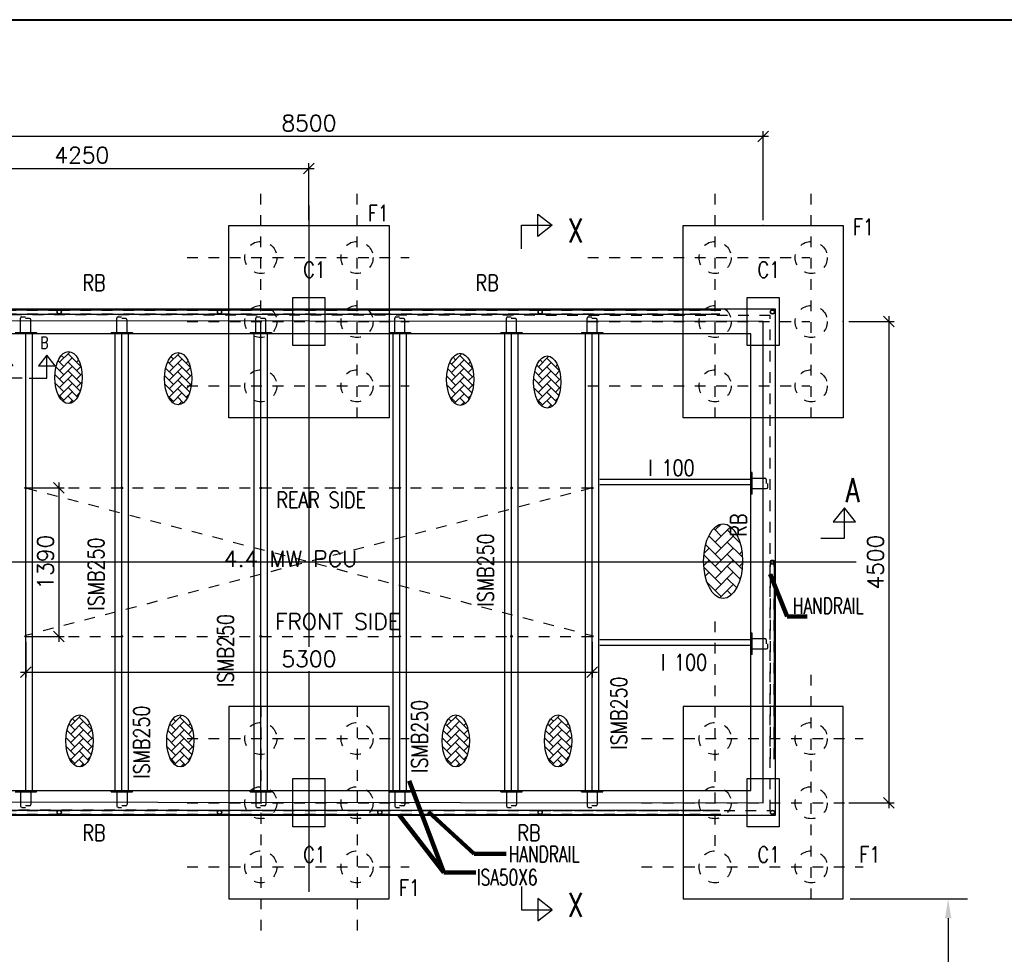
# Model space of a CAD drawing. Header units: inches. Extents: x 727810 to 1461440, y 2714588 to 5435005.
# Tile 93 of 233: x 729493 to 729502, y 2715592 to 2715601. Entities that reach past the tile are written whole.
import ezdxf

# ---------------------------------------------------------------- set-up
doc = ezdxf.new("R2010")
doc.units = ezdxf.units.IN
doc.header["$MEASUREMENT"] = 0
doc.linetypes.add('DIVIDEX2', pattern=[2.5, 1, -0.5, 0, -0.5, 0, -0.5])
doc.linetypes.add('HIDDEN', pattern=[0.375, 0.25, -0.125])
doc.layers.add('AM_5', color=3, linetype='Continuous', lineweight=15)
doc.layers.add('AM_8', color=1, linetype='Continuous', lineweight=15)
doc.layers.add('DETAILS', color=7, linetype='Continuous')
doc.layers.add('Inverter Room', color=7, linetype='Continuous')
doc.styles.add('RANJAN', font='romans.shx', dxfattribs={"width": 0.75})
doc.styles.add('ROMANS', font='ROMANS.shx', dxfattribs={"height": 10})
doc.styles.get("Standard").update_dxf_attribs({"font": 'arial.ttf'})
doc.dimstyles.new('Annotative', dxfattribs={"dimscale": 0, "dimtxt": 0.18, "dimasz": 0.18, "dimexe": 0.18, "dimexo": 0.0625, "dimgap": 0.09, "dimtad": 0, "dimtih": 1, "dimtoh": 1, "dimdec": 4, "dimzin": 0, "dimdsep": 46, "dimtxsty": 'Standard', "dimcen": 0.09, "dimadec": 0, "dimazin": 0, "dimtfac": 1, "dimtdec": 4, "dimtofl": 0, "dimtmove": 0, "dimatfit": 3, "dimfxl": 1, "dimtolj": 1, "dimtzin": 0, "dimarcsym": 0})
doc.dimstyles.new('DIM-', dxfattribs={"dimscale": 0, "dimtxt": 0.15, "dimasz": 0.15, "dimexe": 0, "dimexo": 0, "dimgap": 0.15, "dimtad": 1, "dimdec": 0, "dimlfac": 1000, "dimzin": 0, "dimdsep": 46, "dimtxsty": 'ROMANS', "dimblk": 'OBLIQUE', "dimcen": 0, "dimclrd": 6, "dimclre": 6, "dimclrt": 3, "dimadec": 0, "dimazin": 0, "dimtfac": 1, "dimtdec": 0, "dimtmove": 2, "dimatfit": 3, "dimfxl": 1, "dimtolj": 1, "dimtzin": 0, "dimarcsym": 2})
doc.dimstyles.new('ROMANS$0', dxfattribs={"dimscale": 100, "dimtxt": 100, "dimasz": 1, "dimexe": 0.5, "dimexo": 0.5, "dimgap": 0.5, "dimtad": 1, "dimdec": 0, "dimrnd": 5, "dimdsep": 46, "dimtxsty": 'ROMANS', "dimblk": 'OBLIQUE', "dimcen": 1, "dimdle": 0.5, "dimclrd": 6, "dimclre": 6, "dimclrt": 3, "dimadec": 0, "dimazin": 0, "dimtfac": 1, "dimtdec": 0, "dimtix": 1, "dimtmove": 0, "dimatfit": 3, "dimldrblk": 'OBLIQUE', "dimfxl": 1, "dimtolj": 1, "dimtzin": 0, "dimarcsym": 0})
pattern_1 = [(45, (89087.78671, 50533.36595), (-0.0883883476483, 0.0883883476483), [])]
pattern_2 = [(45, (89987.78671, 50533.36595), (-0.0883883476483, 0.0883883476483), [])]
pattern_3 = [(45, (91287.78671, 50533.36595), (-0.0883883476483, 0.0883883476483), [])]
pattern_4 = [(45, (92587.78671, 50533.36595), (-0.0883883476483, 0.0883883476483), [])]
pattern_5 = [(45, (93632.78671, 50533.36595), (-0.0883883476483, 0.0883883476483), [])]
pattern_6 = [(45, (94387.78671, 50533.36595), (-0.0883883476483, 0.0883883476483), [])]

# ---------------------------------------------------------------- blocks, each defined once
blk = doc.blocks.new('*D216')
at = {"color": 0, "lineweight": -2, "transparency": 16777216}
for p, q in [((729500.6689, 2715592.615), (729501.7673, 2715592.615)), ((729501.5873, 2715592.435), (729501.5873, 2715591.7969)), ((729501.5873, 2715590.795), (729501.5873, 2715591.4331)), ((729500.6689, 2715590.615), (729501.7673, 2715590.615))]:
    blk.add_line(p, q, dxfattribs=at)
at = {"color": 0, "transparency": 16777216}
for points in [[(729501.5573, 2715592.435), (729501.6173, 2715592.435), (729501.5873, 2715592.615)], [(729501.5573, 2715590.795), (729501.6173, 2715590.795), (729501.5873, 2715590.615)]]:
    blk.add_solid(points, dxfattribs=at)
at = {"layer": 'Defpoints', "color": 0, "transparency": 16777216}
for p in [(729500.6064, 2715592.615), (729500.6064, 2715590.615), (729501.5873, 2715590.615)]:
    blk.add_point(p, dxfattribs=at)
at = {"color": 0, "lineweight": 40, "transparency": 16777216, "insert": (729501.5873, 2715591.615), "char_height": 0.18, "attachment_point": 5}
blk.add_mtext('2000', dxfattribs=at)
blk = doc.blocks.new('_Oblique')
at = {"color": 0, "linetype": 'ByBlock', "lineweight": -2}
blk.add_line((-0.5, -0.5), (0.5, 0.5), dxfattribs=at)
blk = doc.blocks.new('*D67')
at = {"layer": 'Inverter Room', "color": 6, "lineweight": -2, "ltscale": 0.5, "transparency": 16777216}
for p, q in [((2062211.7, -2317350.2), (2053611.7, -2317350.2)), ((2053661.7, -2318131.5), (2053661.7, -2317300.2)), ((2062161.7, -2318131.5), (2062161.7, -2317300.2))]:
    blk.add_line(p, q, dxfattribs=at)
at = {"layer": 'Inverter Room', "color": 0, "ltscale": 0.5, "transparency": 16777216}
for p in [(2053661.7, -2317350.2), (2053661.7, -2318181.5), (2062161.7, -2318181.5)]:
    blk.add_point(p, dxfattribs=at)
at = {"layer": 'Inverter Room', "color": 6, "lineweight": -2, "ltscale": 0.5, "transparency": 16777216, "xscale": 100, "yscale": 100, "zscale": 100, "rotation": 180}
blk.add_blockref('_Oblique', (2053661.7, -2317350.2), dxfattribs=at)
at = {"layer": 'Inverter Room', "color": 6, "lineweight": -2, "ltscale": 0.5, "transparency": 16777216, "xscale": 100, "yscale": 100, "zscale": 100}
blk.add_blockref('_Oblique', (2062161.7, -2317350.2), dxfattribs=at)
at = {"layer": 'Inverter Room', "color": 3, "ltscale": 0.5, "transparency": 16777216, "insert": (2057911.7, -2317225.2), "char_height": 150, "attachment_point": 5, "style": 'ROMANS'}
blk.add_mtext('\\A1;8500', dxfattribs=at)
blk = doc.blocks.new('*D68')
at = {"layer": 'Inverter Room', "color": 6, "lineweight": -2, "ltscale": 0.5, "transparency": 16777216}
for p, q in [((2063337.6, -2319031.5), (2063337.6, -2323631.5)), ((2062961.7, -2319081.5), (2063387.6, -2319081.5)), ((2062961.7, -2323581.5), (2063387.6, -2323581.5))]:
    blk.add_line(p, q, dxfattribs=at)
at = {"layer": 'Inverter Room', "color": 0, "ltscale": 0.5, "transparency": 16777216}
for p in [(2062911.7, -2319081.5), (2062911.7, -2323581.5), (2063337.6, -2323581.5)]:
    blk.add_point(p, dxfattribs=at)
at = {"layer": 'Inverter Room', "color": 6, "lineweight": -2, "ltscale": 0.5, "transparency": 16777216, "xscale": 100, "yscale": 100, "zscale": 100}
for p, rotation in [((2063337.6, -2319081.5), 90), ((2063337.6, -2323581.5), 270)]:
    blk.add_blockref('_Oblique', p, dxfattribs=dict(at, rotation=rotation))
at = {"layer": 'Inverter Room', "color": 3, "ltscale": 0.5, "transparency": 16777216, "insert": (2063212.6, -2321331.5), "char_height": 150, "attachment_point": 5, "rotation": 90, "style": 'ROMANS'}
blk.add_mtext('\\A1;4500', dxfattribs=at)
blk = doc.blocks.new('*D69')
at = {"layer": 'AM_5', "color": 6, "lineweight": -2, "transparency": 16777216}
for p, q in [((2053611.7, -2317649.7), (2057961.7, -2317649.7)), ((2053661.7, -2318131.5), (2053661.7, -2317599.7)), ((2057911.7, -2318131.5), (2057911.7, -2317599.7))]:
    blk.add_line(p, q, dxfattribs=at)
at = {"layer": 'Inverter Room', "color": 0, "transparency": 16777216}
for p in [(2057911.7, -2317649.7), (2053661.7, -2318181.5), (2057911.7, -2318181.5)]:
    blk.add_point(p, dxfattribs=at)
at = {"layer": 'AM_5', "color": 6, "lineweight": -2, "transparency": 16777216, "xscale": 100, "yscale": 100, "zscale": 100, "rotation": 180}
blk.add_blockref('_Oblique', (2053661.7, -2317649.7), dxfattribs=at)
at = {"layer": 'AM_5', "color": 6, "lineweight": -2, "transparency": 16777216, "xscale": 100, "yscale": 100, "zscale": 100}
blk.add_blockref('_Oblique', (2057911.7, -2317649.7), dxfattribs=at)
at = {"layer": 'AM_5', "color": 3, "transparency": 16777216, "insert": (2055786.7, -2317524.7), "char_height": 150, "attachment_point": 5, "style": 'ROMANS', "bg_fill": 3, "box_fill_scale": 1.25, "bg_fill_color": 256, "bg_fill_true_color": 13158600, "bg_fill_transparency": 0}
blk.add_mtext('\\A1;4250', dxfattribs=at)
blk = doc.blocks.new('*D70')
at = {"layer": 'AM_5', "color": 6, "lineweight": -2, "transparency": 16777216}
for p, q in [((2055571.6, -2320587.5), (2055571.6, -2322075.5)), ((2055311.7, -2320637.5), (2055621.6, -2320637.5)), ((2055311.7, -2322025.5), (2055621.6, -2322025.5))]:
    blk.add_line(p, q, dxfattribs=at)
at = {"layer": 'Inverter Room', "color": 0, "transparency": 16777216}
for p in [(2055261.7, -2320637.5), (2055261.7, -2322025.5), (2055571.6, -2322025.5)]:
    blk.add_point(p, dxfattribs=at)
at = {"layer": 'AM_5', "color": 6, "lineweight": -2, "transparency": 16777216, "xscale": 100, "yscale": 100, "zscale": 100}
for p, rotation in [((2055571.6, -2320637.5), 90), ((2055571.6, -2322025.5), 270)]:
    blk.add_blockref('_Oblique', p, dxfattribs=dict(at, rotation=rotation))
at = {"layer": 'AM_5', "color": 3, "transparency": 16777216, "insert": (2055446.6, -2321331.5), "char_height": 150, "attachment_point": 5, "rotation": 90, "style": 'ROMANS', "bg_fill": 3, "box_fill_scale": 1.25, "bg_fill_color": 256, "bg_fill_true_color": 13158600, "bg_fill_transparency": 0}
blk.add_mtext('\\A1;1390', dxfattribs=at)
blk = doc.blocks.new('*D71')
at = {"layer": 'DETAILS', "color": 6, "lineweight": -2, "ltscale": 0.5, "transparency": 16777216}
for p, q in [((2055261.7, -2322075.5), (2055261.7, -2322411.8)), ((2060561.7, -2322075.5), (2060561.7, -2322411.8)), ((2055211.7, -2322361.8), (2060611.7, -2322361.8))]:
    blk.add_line(p, q, dxfattribs=at)
at = {"layer": 'Inverter Room', "color": 0, "ltscale": 0.5, "transparency": 16777216}
for p in [(2055261.7, -2322025.5), (2060561.7, -2322025.5), (2060561.7, -2322361.8)]:
    blk.add_point(p, dxfattribs=at)
at = {"layer": 'DETAILS', "color": 6, "lineweight": -2, "ltscale": 0.5, "transparency": 16777216, "xscale": 100, "yscale": 100, "zscale": 100, "rotation": 180}
blk.add_blockref('_Oblique', (2055261.7, -2322361.8), dxfattribs=at)
at = {"layer": 'DETAILS', "color": 6, "lineweight": -2, "ltscale": 0.5, "transparency": 16777216, "xscale": 100, "yscale": 100, "zscale": 100}
blk.add_blockref('_Oblique', (2060561.7, -2322361.8), dxfattribs=at)
at = {"layer": 'DETAILS', "color": 3, "ltscale": 0.5, "transparency": 16777216, "insert": (2057911.7, -2322236.8), "char_height": 150, "attachment_point": 5, "style": 'ROMANS', "bg_fill": 3, "box_fill_scale": 1.25, "bg_fill_color": 256, "bg_fill_true_color": 13158600, "bg_fill_transparency": 0}
blk.add_mtext('\\A1;5300', dxfattribs=at)
blk = doc.blocks.new('dshshh')
at = {"layer": 'AM_8', "ltscale": 0.5}
h = blk.add_hatch(dxfattribs=at)
h.set_pattern_fill('AR-HBONE', color=256, scale=14, style=0)
h.set_pattern_definition([(45, (673607.74, -665542.415), (6e-15, 79.1959595), [168, -56]), (135, (673647.337, -665502.817), (6e-15, 79.1959595), [168, -56])])
edge = h.paths.add_edge_path()
edge.add_ellipse((2055661.9, -2319605.1), major_axis=(0, 244), ratio=0.521978, start_angle=191.45916, end_angle=459.29111)
edge.add_ellipse((2055661.9, -2319605.1), major_axis=(0, 244), ratio=0.521978, start_angle=99.29111, end_angle=191.45916)
h = blk.add_hatch(dxfattribs=at)
h.set_pattern_fill('AR-HBONE', color=256, scale=14, style=0)
h.set_pattern_definition([(45, (674633.055, -665552.46), (6e-15, 79.1959595), [168, -56]), (135, (674672.653, -665512.864), (6e-15, 79.1959595), [168, -56])])
edge = h.paths.add_edge_path()
edge.add_ellipse((2056687.3, -2319615.1), major_axis=(0, 244), ratio=0.521978, start_angle=191.45916, end_angle=459.29111)
edge.add_ellipse((2056687.3, -2319615.1), major_axis=(0, 244), ratio=0.521978, start_angle=99.29111, end_angle=191.45916)
h = blk.add_hatch(dxfattribs=at)
h.set_pattern_fill('AR-HBONE', color=256, scale=14, style=0)
h.set_pattern_definition([(45, (677273.22, -665559.426), (6e-15, 79.1959595), [168, -56]), (135, (677312.816, -665519.83), (6e-15, 79.1959595), [168, -56])])
edge = h.paths.add_edge_path()
edge.add_ellipse((2059327.4, -2319622.1), major_axis=(0, 244), ratio=0.521978, start_angle=191.45916, end_angle=459.29111)
edge.add_ellipse((2059327.4, -2319622.1), major_axis=(0, 244), ratio=0.521978, start_angle=99.29111, end_angle=191.45916)
h = blk.add_hatch(dxfattribs=at)
h.set_pattern_fill('AR-HBONE', color=256, scale=14, style=0)
h.set_pattern_definition([(45, (678087.52, -665584.47), (6e-15, 79.1959595), [168, -56]), (135, (678127.12, -665544.87), (6e-15, 79.1959595), [168, -56])])
edge = h.paths.add_edge_path()
edge.add_ellipse((2060141.7, -2319647.1), major_axis=(0, 244), ratio=0.521978, start_angle=191.45916, end_angle=459.29111)
edge.add_ellipse((2060141.7, -2319647.1), major_axis=(0, 244), ratio=0.521978, start_angle=99.29111, end_angle=191.45916)
h = blk.add_hatch(dxfattribs=at)
h.set_pattern_fill('ANSI31', color=256, style=0)
h.set_pattern_definition(pattern_1)
edge = h.paths.add_edge_path()
edge.add_arc((2055261.7, -2320640.3), 7.16, 11.12183, 168.87817, ccw=False)
edge.add_arc((2055261.7, -2320637.5), 7.16, 348.87817, 551.12183)
h = blk.add_hatch(dxfattribs=at)
h.set_pattern_fill('ANSI31', color=256, style=0)
h.set_pattern_definition(pattern_2)
edge = h.paths.add_edge_path()
edge.add_arc((2056161.7, -2320640.3), 7.16, 11.12183, 168.87817, ccw=False)
edge.add_arc((2056161.7, -2320637.5), 7.16, 348.87817, 551.12183)
h = blk.add_hatch(dxfattribs=at)
h.set_pattern_fill('ANSI31', color=256, style=0)
h.set_pattern_definition(pattern_3)
edge = h.paths.add_edge_path()
edge.add_arc((2057461.7, -2320640.3), 7.16, 11.12183, 168.87817, ccw=False)
edge.add_arc((2057461.7, -2320637.5), 7.16, 348.87817, 551.12183)
h = blk.add_hatch(dxfattribs=at)
h.set_pattern_fill('ANSI31', color=256, style=0)
h.set_pattern_definition(pattern_4)
edge = h.paths.add_edge_path()
edge.add_arc((2058761.7, -2320640.3), 7.16, 11.12183, 168.87817, ccw=False)
edge.add_arc((2058761.7, -2320637.5), 7.16, 348.87817, 551.12183)
h = blk.add_hatch(dxfattribs=at)
h.set_pattern_fill('ANSI31', color=256, style=0)
h.set_pattern_definition(pattern_5)
edge = h.paths.add_edge_path()
edge.add_arc((2059806.7, -2320640.3), 7.16, 11.12183, 168.87817, ccw=False)
edge.add_arc((2059806.7, -2320637.5), 7.16, 348.87817, 551.12183)
h = blk.add_hatch(dxfattribs=at)
h.set_pattern_fill('ANSI31', color=256, style=0)
h.set_pattern_definition(pattern_6)
edge = h.paths.add_edge_path()
edge.add_arc((2060561.7, -2320640.3), 7.16, 11.12183, 168.87817, ccw=False)
edge.add_arc((2060561.7, -2320637.5), 7.16, 348.87817, 551.12183)
h = blk.add_hatch(dxfattribs=at)
h.set_pattern_fill('ANSI31', color=256, style=0)
h.set_pattern_definition(pattern_1)
edge = h.paths.add_edge_path()
edge.add_arc((2060561.7, -2320640.3), 7.16, 371.12183, 528.87817)
edge.add_arc((2060561.7, -2320637.5), 7.16, -11.12183, 191.12183, ccw=False)
h = blk.add_hatch(dxfattribs=at)
h.set_pattern_fill('AR-HBONE', color=256, scale=20, style=0)
h.set_pattern_definition([(45, (87423.51, 41624.37), (9e-15, 113.137085), [240, -80]), (135, (87480.08, 41680.94), (9e-15, 113.137085), [240, -80])])
edge = h.paths.add_edge_path()
edge.add_ellipse((2061786.7, -2321322.3), major_axis=(0, 348.6), ratio=0.521978, start_angle=191.45916, end_angle=459.29111)
edge.add_ellipse((2061786.7, -2321322.3), major_axis=(0, 348.6), ratio=0.521978, start_angle=99.29111, end_angle=191.45916)
h = blk.add_hatch(dxfattribs=at)
h.set_pattern_fill('ANSI31', color=256, style=0)
h.set_pattern_definition(pattern_1)
edge = h.paths.add_edge_path()
edge.add_arc((2055261.7, -2322022.7), 7.16, 191.12183, 348.87817)
edge.add_arc((2055261.7, -2322025.5), 7.16, -191.12183, 11.12183, ccw=False)
h = blk.add_hatch(dxfattribs=at)
h.set_pattern_fill('ANSI31', color=256, style=0)
h.set_pattern_definition(pattern_2)
edge = h.paths.add_edge_path()
edge.add_arc((2056161.7, -2322022.7), 7.16, 191.12183, 348.87817)
edge.add_arc((2056161.7, -2322025.5), 7.16, -191.12183, 11.12183, ccw=False)
h = blk.add_hatch(dxfattribs=at)
h.set_pattern_fill('ANSI31', color=256, style=0)
h.set_pattern_definition(pattern_3)
edge = h.paths.add_edge_path()
edge.add_arc((2057461.7, -2322022.7), 7.16, 191.12183, 348.87817)
edge.add_arc((2057461.7, -2322025.5), 7.16, -191.12183, 11.12183, ccw=False)
h = blk.add_hatch(dxfattribs=at)
h.set_pattern_fill('ANSI31', color=256, style=0)
h.set_pattern_definition(pattern_4)
edge = h.paths.add_edge_path()
edge.add_arc((2058761.7, -2322022.7), 7.16, 191.12183, 348.87817)
edge.add_arc((2058761.7, -2322025.5), 7.16, -191.12183, 11.12183, ccw=False)
h = blk.add_hatch(dxfattribs=at)
h.set_pattern_fill('ANSI31', color=256, style=0)
h.set_pattern_definition(pattern_5)
edge = h.paths.add_edge_path()
edge.add_arc((2059806.7, -2322022.7), 7.16, 191.12183, 348.87817)
edge.add_arc((2059806.7, -2322025.5), 7.16, -191.12183, 11.12183, ccw=False)
h = blk.add_hatch(dxfattribs=at)
h.set_pattern_fill('ANSI31', color=256, style=0)
h.set_pattern_definition(pattern_6)
edge = h.paths.add_edge_path()
edge.add_arc((2060561.7, -2322022.7), 7.16, 191.12183, 348.87817)
edge.add_arc((2060561.7, -2322025.5), 7.16, -191.12183, 11.12183, ccw=False)
h = blk.add_hatch(dxfattribs=at)
h.set_pattern_fill('AR-HBONE', color=256, scale=14, style=0)
h.set_pattern_definition([(45, (673711.17, -668940.72), (6e-15, 79.1959595), [168, -56]), (135, (673750.766, -668901.125), (6e-15, 79.1959595), [168, -56])])
edge = h.paths.add_edge_path()
edge.add_ellipse((2055765.4, -2323003.4), major_axis=(0, 244), ratio=0.521978, start_angle=191.45916, end_angle=459.29111)
edge.add_ellipse((2055765.4, -2323003.4), major_axis=(0, 244), ratio=0.521978, start_angle=99.29111, end_angle=191.45916)
h = blk.add_hatch(dxfattribs=at)
h.set_pattern_fill('AR-HBONE', color=256, scale=14, style=0)
h.set_pattern_definition([(45, (674653.87, -668940.72), (6e-15, 79.1959595), [168, -56]), (135, (674693.47, -668901.125), (6e-15, 79.1959595), [168, -56])])
edge = h.paths.add_edge_path()
edge.add_ellipse((2056708.1, -2323003.4), major_axis=(0, 244), ratio=0.521978, start_angle=191.45916, end_angle=459.29111)
edge.add_ellipse((2056708.1, -2323003.4), major_axis=(0, 244), ratio=0.521978, start_angle=99.29111, end_angle=191.45916)
h = blk.add_hatch(dxfattribs=at)
h.set_pattern_fill('AR-HBONE', color=256, scale=14, style=0)
h.set_pattern_definition([(45, (677231.1, -668940.72), (6e-15, 79.1959595), [168, -56]), (135, (677270.696, -668901.125), (6e-15, 79.1959595), [168, -56])])
edge = h.paths.add_edge_path()
edge.add_ellipse((2059285.3, -2323003.4), major_axis=(0, 244), ratio=0.521978, start_angle=191.45916, end_angle=459.29111)
edge.add_ellipse((2059285.3, -2323003.4), major_axis=(0, 244), ratio=0.521978, start_angle=99.29111, end_angle=191.45916)
h = blk.add_hatch(dxfattribs=at)
h.set_pattern_fill('AR-HBONE', color=256, scale=14, style=0)
h.set_pattern_definition([(45, (678188.45, -668940.72), (6e-15, 79.1959595), [168, -56]), (135, (678228.05, -668901.125), (6e-15, 79.1959595), [168, -56])])
edge = h.paths.add_edge_path()
edge.add_ellipse((2060242.7, -2323003.4), major_axis=(0, 244), ratio=0.521978, start_angle=191.45916, end_angle=459.29111)
edge.add_ellipse((2060242.7, -2323003.4), major_axis=(0, 244), ratio=0.521978, start_angle=99.29111, end_angle=191.45916)
at = {"layer": 'DETAILS', "linetype": 'DIVIDEX2', "ltscale": 0.5}
for p, q in [((2057461.7, -2319985.4), (2057461.7, -2317883.4)), ((2058361.7, -2319985.4), (2058361.7, -2317883.4)), ((2061711.7, -2319985.4), (2061711.7, -2317883.4)), ((2062611.7, -2319985.4), (2062611.7, -2317883.4)), ((2056772.3, -2318481.5), (2058848.3, -2318481.5)), ((2060522.3, -2318481.5), (2062598.3, -2318481.5)), ((2056772.3, -2319081.5), (2058848.3, -2319081.5)), ((2060522.3, -2319081.5), (2062598.3, -2319081.5)), ((2056772.3, -2319681.5), (2058848.3, -2319681.5)), ((2060522.3, -2319681.5), (2062598.3, -2319681.5)), ((2061711.7, -2323985.4), (2061711.7, -2321883.4)), ((2062611.7, -2324485.4), (2062611.7, -2322383.4)), ((2057461.7, -2322677.6), (2057461.7, -2324779.6)), ((2058361.7, -2322677.6), (2058361.7, -2324779.6)), ((2056772.3, -2322981.5), (2058848.3, -2322981.5)), ((2061022.3, -2322981.5), (2063098.3, -2322981.5)), ((2056772.3, -2323581.5), (2058848.3, -2323581.5)), ((2061022.3, -2323581.5), (2063098.3, -2323581.5)), ((2056772.3, -2324181.5), (2058848.3, -2324181.5)), ((2061022.3, -2324181.5), (2063098.3, -2324181.5))]:
    blk.add_line(p, q, dxfattribs=at)
at = {"layer": 'DETAILS', "ltscale": 0.5}
for p, q in [((2054075.3, -2318971.1), (2055575.3, -2318971.1)), ((2054075.3, -2319011.1), (2055575.3, -2319011.1)), ((2055575.3, -2318971.1), (2057075.3, -2318971.1)), ((2055575.3, -2319011.1), (2057075.3, -2319011.1)), ((2057075.3, -2318971.1), (2058575.3, -2318971.1)), ((2057075.3, -2319011.1), (2058575.3, -2319011.1)), ((2058575.3, -2318971.1), (2060075.3, -2318971.1)), ((2058575.3, -2319011.1), (2060075.3, -2319011.1)), ((2060075.3, -2318971.1), (2061763.3, -2318971.1)), ((2060075.3, -2319011.1), (2061749.1, -2319011.1)), ((2062046.7, -2320494.4), (2062046.7, -2320694.4)), ((2062268.2, -2323171.9), (2062268.2, -2321331.5)), ((2062046.7, -2321994.4), (2062046.7, -2322194.4)), ((2054075.3, -2323651.9), (2055575.3, -2323651.9)), ((2054075.3, -2323691.9), (2055575.3, -2323691.9)), ((2055575.3, -2323651.9), (2057075.3, -2323651.9)), ((2055575.3, -2323691.9), (2057075.3, -2323691.9)), ((2057075.3, -2323651.9), (2058575.3, -2323651.9)), ((2057075.3, -2323691.9), (2058575.3, -2323691.9)), ((2058575.3, -2323651.9), (2060075.3, -2323651.9)), ((2058575.3, -2323691.9), (2060075.3, -2323691.9)), ((2060075.3, -2323651.9), (2061749.1, -2323651.9)), ((2060075.3, -2323691.9), (2061763.3, -2323691.9))]:
    blk.add_line(p, q, dxfattribs=at)
for centre, radius in [((2055575.3, -2318991.1), 20), ((2057075.3, -2318991.1), 20), ((2060075.3, -2318991.1), 20), ((2062248.2, -2318991.1), 20), ((2062249.1, -2318991.1), 20), ((2055261.7, -2320637.5), 7.16), ((2056161.7, -2320637.5), 7.16), ((2057461.7, -2320637.5), 7.16), ((2058761.7, -2320637.5), 7.16), ((2059806.7, -2320637.5), 7.16), ((2060561.7, -2320637.5), 7.16), ((2060561.7, -2320637.5), 7.16), ((2062248.2, -2321331.5), 20), ((2055261.7, -2322025.5), 7.16), ((2056161.7, -2322025.5), 7.16), ((2057461.7, -2322025.5), 7.16), ((2058761.7, -2322025.5), 7.16), ((2059806.7, -2322025.5), 7.16), ((2060561.7, -2322025.5), 7.16), ((2055575.3, -2323671.9), 20), ((2057075.3, -2323671.9), 20), ((2058575.3, -2323671.9), 20), ((2060075.3, -2323671.9), 20), ((2062249.1, -2323671.9), 20)]:
    blk.add_circle(centre, radius, dxfattribs=at)
for centre, start, end in [((2055261.7, -2320640.3), 11.12183, 168.87817), ((2056161.7, -2320640.3), 11.12183, 168.87817), ((2057461.7, -2320640.3), 11.12183, 168.87817), ((2058761.7, -2320640.3), 11.12183, 168.87817), ((2059806.7, -2320640.3), 11.12183, 168.87817), ((2060561.7, -2320640.3), 11.12183, 168.87817), ((2060561.7, -2320640.3), 11.12183, 168.87817), ((2055261.7, -2322022.7), 191.12183, 348.87817), ((2056161.7, -2322022.7), 191.12183, 348.87817), ((2057461.7, -2322022.7), 191.12183, 348.87817), ((2058761.7, -2322022.7), 191.12183, 348.87817), ((2059806.7, -2322022.7), 191.12183, 348.87817), ((2060561.7, -2322022.7), 191.12183, 348.87817)]:
    blk.add_arc(centre, 7.16, start, end, dxfattribs=at)
for centre, major_axis in [((2055661.9, -2319605.1), (0, 244)), ((2056687.3, -2319615.1), (0, 244)), ((2059327.4, -2319622.1), (0, 244)), ((2060141.7, -2319647.1), (0, 244)), ((2061786.7, -2321322.3), (0, 348.6)), ((2055765.4, -2323003.4), (0, 244)), ((2056708.1, -2323003.4), (0, 244)), ((2059285.3, -2323003.4), (0, 244)), ((2060242.7, -2323003.4), (0, 244))]:
    blk.add_ellipse(centre, major_axis=major_axis, ratio=0.521978, dxfattribs=at)
at = {"layer": 'Inverter Room', "color": 8, "linetype": 'HIDDEN', "ltscale": 2}
for p, q in [((2054073.6, -2318973.2), (2055576.9, -2318973.2)), ((2054075.3, -2319009.1), (2055575.3, -2319009.1)), ((2055573.6, -2318973.2), (2057076.9, -2318973.2)), ((2055575.3, -2319009.1), (2057075.3, -2319009.1)), ((2057073.6, -2318973.2), (2058576.9, -2318973.2)), ((2057075.3, -2319009.1), (2058575.3, -2319009.1)), ((2058573.6, -2318973.2), (2060076.9, -2318973.2)), ((2058575.3, -2319009.1), (2060075.3, -2319009.1)), ((2060073.6, -2318973.2), (2061765.5, -2318973.2)), ((2060075.3, -2319009.1), (2061757.8, -2319009.1)), ((2060554.7, -2320638.9), (2055259.9, -2322018.6)), ((2055261.7, -2320637.5), (2060561.7, -2320637.5)), ((2055268.8, -2320638.9), (2060563.5, -2322018.6)), ((2062230.2, -2323171.9), (2062230.2, -2321340.2)), ((2062266.1, -2323173.6), (2062266.1, -2321340.4)), ((2055261.7, -2322025.5), (2060561.7, -2322025.5)), ((2054073.6, -2323689.8), (2055576.9, -2323689.8)), ((2054075.3, -2323653.9), (2055575.3, -2323653.9)), ((2055573.6, -2323689.8), (2057076.9, -2323689.8)), ((2055575.3, -2323653.9), (2057075.3, -2323653.9)), ((2057073.6, -2323689.8), (2058576.9, -2323689.8)), ((2057075.3, -2323653.9), (2058575.3, -2323653.9)), ((2058573.6, -2323689.8), (2060076.9, -2323689.8)), ((2058575.3, -2323653.9), (2060075.3, -2323653.9)), ((2060073.6, -2323689.8), (2061765.5, -2323689.8)), ((2060075.3, -2323653.9), (2061757.8, -2323653.9))]:
    blk.add_line(p, q, dxfattribs=at)
at = {"layer": 'Inverter Room', "color": 2}
for p, q in [((2055225.3, -2319038.2), (2055259.1, -2319038.2)), ((2056125.3, -2319038.2), (2056159.1, -2319038.2)), ((2057425.3, -2319038.2), (2057459.1, -2319038.2)), ((2058725.3, -2319038.2), (2058759.1, -2319038.2)), ((2059770.3, -2319038.2), (2059804.1, -2319038.2)), ((2060525.3, -2319038.2), (2060559.1, -2319038.2)), ((2055214, -2319181.5), (2055214, -2319049.5)), ((2055298.2, -2319053.3), (2055259.6, -2319053.3)), ((2055309.5, -2319181.5), (2055309.5, -2319064.5)), ((2056114, -2319181.5), (2056114, -2319049.5)), ((2056198.2, -2319053.3), (2056159.6, -2319053.3)), ((2056209.5, -2319181.5), (2056209.5, -2319064.5)), ((2057414, -2319181.5), (2057414, -2319049.5)), ((2057498.2, -2319053.3), (2057459.6, -2319053.3)), ((2057509.5, -2319181.5), (2057509.5, -2319064.5)), ((2058714, -2319181.5), (2058714, -2319049.5)), ((2058798.2, -2319053.3), (2058759.6, -2319053.3)), ((2058809.5, -2319181.5), (2058809.5, -2319064.5)), ((2059759, -2319181.5), (2059759, -2319049.5)), ((2059843.2, -2319053.3), (2059804.6, -2319053.3)), ((2059854.5, -2319181.5), (2059854.5, -2319064.5)), ((2060514, -2319181.5), (2060514, -2319049.5)), ((2060598.2, -2319053.3), (2060559.6, -2319053.3)), ((2060609.5, -2319181.5), (2060609.5, -2319064.5)), ((2055217, -2319184.5), (2055306.5, -2319184.5)), ((2056117, -2319184.5), (2056206.5, -2319184.5)), ((2057417, -2319184.5), (2057506.5, -2319184.5)), ((2058717, -2319184.5), (2058806.5, -2319184.5)), ((2059762, -2319184.5), (2059851.5, -2319184.5)), ((2060517, -2319184.5), (2060606.5, -2319184.5)), ((2062058.7, -2320639.1), (2062058.7, -2320549.7)), ((2062061.7, -2320546.7), (2062178.7, -2320546.7)), ((2062190, -2320557.9), (2062190, -2320596.5)), ((2062205, -2320630.9), (2062205, -2320597)), ((2062061.7, -2320642.1), (2062193.8, -2320642.1)), ((2062058.7, -2322139.1), (2062058.7, -2322049.7)), ((2062061.7, -2322046.7), (2062178.7, -2322046.7)), ((2062190, -2322057.9), (2062190, -2322096.5)), ((2062061.7, -2322142.1), (2062193.8, -2322142.1)), ((2062205, -2322130.9), (2062205, -2322097)), ((2055214, -2323481.5), (2055214, -2323613.5)), ((2055217, -2323478.5), (2055306.5, -2323478.5)), ((2055309.5, -2323481.5), (2055309.5, -2323598.5)), ((2056114, -2323481.5), (2056114, -2323613.5)), ((2056117, -2323478.5), (2056206.5, -2323478.5)), ((2056209.5, -2323481.5), (2056209.5, -2323598.5)), ((2057414, -2323481.5), (2057414, -2323613.5)), ((2057417, -2323478.5), (2057506.5, -2323478.5)), ((2057509.5, -2323481.5), (2057509.5, -2323598.5)), ((2058714, -2323481.5), (2058714, -2323613.5)), ((2058717, -2323478.5), (2058806.5, -2323478.5)), ((2058809.5, -2323481.5), (2058809.5, -2323598.5)), ((2059759, -2323481.5), (2059759, -2323613.5)), ((2059762, -2323478.5), (2059851.5, -2323478.5)), ((2059854.5, -2323481.5), (2059854.5, -2323598.5)), ((2060514, -2323481.5), (2060514, -2323613.5)), ((2060517, -2323478.5), (2060606.5, -2323478.5)), ((2060609.5, -2323481.5), (2060609.5, -2323598.5)), ((2055225.3, -2323624.8), (2055259.1, -2323624.8)), ((2055298.2, -2323609.8), (2055259.6, -2323609.8)), ((2056125.3, -2323624.8), (2056159.1, -2323624.8)), ((2056198.2, -2323609.8), (2056159.6, -2323609.8)), ((2057425.3, -2323624.8), (2057459.1, -2323624.8)), ((2057498.2, -2323609.8), (2057459.6, -2323609.8)), ((2058725.3, -2323624.8), (2058759.1, -2323624.8)), ((2058798.2, -2323609.8), (2058759.6, -2323609.8)), ((2059770.3, -2323624.8), (2059804.1, -2323624.8)), ((2059843.2, -2323609.8), (2059804.6, -2323609.8)), ((2060525.3, -2323624.8), (2060559.1, -2323624.8)), ((2060598.2, -2323609.8), (2060559.6, -2323609.8))]:
    blk.add_line(p, q, dxfattribs=at)
at = {"layer": 'Inverter Room', "ltscale": 2}
for p, q in [((2055261.7, -2323466.5), (2055261.7, -2319196.5)), ((2056161.7, -2323466.5), (2056161.7, -2319196.5)), ((2058761.7, -2323081.5), (2058761.7, -2319196.5)), ((2059806.7, -2323466.5), (2059806.7, -2319196.5)), ((2060561.7, -2323466.5), (2060561.7, -2319196.5)), ((2057461.7, -2323131.5), (2057461.7, -2319531.5))]:
    blk.add_line(p, q, dxfattribs=at)
at = {"layer": 'Inverter Room', "color": 4, "ltscale": 0.5}
for p, q in [((2055361.7, -2319184.5), (2055361.7, -2319196.5)), ((2056061.7, -2319184.5), (2056061.7, -2319196.5)), ((2056261.7, -2319184.5), (2056261.7, -2319196.5)), ((2057361.7, -2319184.5), (2057361.7, -2319196.5)), ((2057561.7, -2319184.5), (2057561.7, -2319196.5)), ((2058661.7, -2319184.5), (2058661.7, -2319196.5)), ((2058861.7, -2319184.5), (2058861.7, -2319196.5)), ((2059706.7, -2319184.5), (2059706.7, -2319196.5)), ((2059906.7, -2319184.5), (2059906.7, -2319196.5)), ((2060461.7, -2319184.5), (2060461.7, -2319196.5)), ((2060661.7, -2319184.5), (2060661.7, -2319196.5)), ((2062058.7, -2320494.4), (2062046.7, -2320494.4)), ((2060632.2, -2320556.5), (2062046.2, -2320556.5)), ((2060632.2, -2320606.5), (2062046.2, -2320606.5)), ((2062058.7, -2320694.4), (2062046.7, -2320694.4)), ((2062058.7, -2321994.4), (2062046.7, -2321994.4)), ((2062058.7, -2322194.4), (2062046.7, -2322194.4)), ((2055361.7, -2323478.5), (2055361.7, -2323466.5)), ((2056061.7, -2323478.5), (2056061.7, -2323466.5)), ((2056261.7, -2323478.5), (2056261.7, -2323466.5)), ((2057361.7, -2323478.5), (2057361.7, -2323466.5)), ((2057561.7, -2323478.5), (2057561.7, -2323466.5)), ((2058661.7, -2323478.5), (2058661.7, -2323466.5)), ((2058861.7, -2323478.5), (2058861.7, -2323466.5)), ((2059706.7, -2323478.5), (2059706.7, -2323466.5)), ((2059906.7, -2323478.5), (2059906.7, -2323466.5)), ((2060461.7, -2323478.5), (2060461.7, -2323466.5)), ((2060661.7, -2323478.5), (2060661.7, -2323466.5))]:
    blk.add_line(p, q, dxfattribs=at)
at = {"layer": 'Inverter Room', "color": 4, "linetype": 'Continuous'}
for points in [[(2059901.4, -2318399.9), (2059901.4, -2318179.8), (2060186.8, -2318179.8), (2060053, -2318285.4), (2060053, -2318077.6), (2060186.8, -2318179.8)], [(2055228.5, -2319609.7), (2055063.4, -2319609.7), (2055063.4, -2319395.7), (2055142.6, -2319496), (2054986.8, -2319496), (2055063.4, -2319395.7)], [(2055295, -2319609.7), (2055460, -2319609.7), (2055460, -2319395.7), (2055380.9, -2319496), (2055536.7, -2319496), (2055460, -2319395.7)], [(2062701.9, -2321107.4), (2062921.9, -2321107.4), (2062921.9, -2320822.1), (2062816.3, -2320955.9), (2063024.1, -2320955.9), (2062921.9, -2320822.1)], [(2059901.4, -2324364.5), (2059901.4, -2324584.5), (2060186.8, -2324584.5), (2060053, -2324478.9), (2060053, -2324686.7), (2060186.8, -2324584.5)]]:
    blk.add_lwpolyline(points, dxfattribs=at)
at = {"layer": 'Inverter Room', "color": 4, "ltscale": 0.5}
for points in [[(2058661.7, -2319981.5), (2057161.7, -2319981.5), (2057161.7, -2318181.5), (2058661.7, -2318181.5)], [(2062911.7, -2319981.5), (2061411.7, -2319981.5), (2061411.7, -2318181.5), (2062911.7, -2318181.5)], [(2053546.7, -2323696.5), (2062276.7, -2323696.5), (2062276.7, -2318966.5), (2053546.7, -2318966.5)], [(2053776.7, -2323466.5), (2062046.7, -2323466.5), (2062046.7, -2319196.5), (2053776.7, -2319196.5)], [(2058661.7, -2322681.5), (2057161.7, -2322681.5), (2057161.7, -2324481.5), (2058661.7, -2324481.5)], [(2062911.7, -2322681.5), (2061411.7, -2322681.5), (2061411.7, -2324481.5), (2062911.7, -2324481.5)]]:
    blk.add_lwpolyline(points, close=True, dxfattribs=at)
at = {"layer": 'Inverter Room', "ltscale": 3}
for points in [[(2058061.7, -2319306.5), (2057761.7, -2319306.5), (2057761.7, -2318856.5), (2058061.7, -2318856.5)], [(2062311.7, -2319306.5), (2062011.7, -2319306.5), (2062011.7, -2318856.5), (2062311.7, -2318856.5)], [(2058061.7, -2323806.5), (2057761.7, -2323806.5), (2057761.7, -2323356.5), (2058061.7, -2323356.5)], [(2062311.7, -2323806.5), (2062011.7, -2323806.5), (2062011.7, -2323356.5), (2062311.7, -2323356.5)]]:
    blk.add_lwpolyline(points, close=True, dxfattribs=at)
at = {"layer": 'Inverter Room', "color": 8, "linetype": 'HIDDEN', "ltscale": 2}
blk.add_lwpolyline([(2053596.7, -2323646.5), (2062226.7, -2323655.2), (2062226.7, -2319025.2), (2053596.7, -2319016.5)], close=True, dxfattribs=at)
at = {"layer": 'Inverter Room', "ltscale": 2}
blk.add_lwpolyline([(2053661.8, -2323573.8), (2062161.7, -2323581.5), (2062161.7, -2319081.5), (2053661.8, -2319073.8)], close=True, dxfattribs=at)
at = {"layer": 'Inverter Room', "color": 4, "ltscale": 0.5}
for points in [[(2055161.7, -2319184.5), (2055361.7, -2319184.5)], [(2056061.7, -2319184.5), (2056261.7, -2319184.5)], [(2057361.7, -2319184.5), (2057561.7, -2319184.5)], [(2058661.7, -2319184.5), (2058861.7, -2319184.5)], [(2059706.7, -2319184.5), (2059906.7, -2319184.5)], [(2060461.7, -2319184.5), (2060661.7, -2319184.5)], [(2062058.7, -2320694.4), (2062058.7, -2320494.4)], [(2062058.7, -2322194.4), (2062058.7, -2321994.4)], [(2055161.7, -2323478.5), (2055361.7, -2323478.5)], [(2056061.7, -2323478.5), (2056261.7, -2323478.5)], [(2057361.7, -2323478.5), (2057561.7, -2323478.5)], [(2058661.7, -2323478.5), (2058861.7, -2323478.5)], [(2059706.7, -2323478.5), (2059906.7, -2323478.5)], [(2060461.7, -2323478.5), (2060661.7, -2323478.5)]]:
    blk.add_lwpolyline(points, dxfattribs=at)
at = {"layer": 'Inverter Room', "color": 8, "linetype": 'HIDDEN', "ltscale": 2}
for centre, radius in [((2057461.7, -2318481.5), 150), ((2058361.7, -2318481.5), 150), ((2061711.7, -2318481.5), 150), ((2062611.7, -2318481.5), 150), ((2057461.7, -2319081.5), 150), ((2058361.7, -2319081.5), 150), ((2061711.7, -2319081.5), 150), ((2062611.7, -2319081.5), 150), ((2055575.3, -2318991.1), 18), ((2057075.3, -2318991.1), 18), ((2060075.3, -2318991.1), 18), ((2062248.2, -2318991.1), 18), ((2062249.1, -2318991.1), 18), ((2057461.7, -2319681.5), 150), ((2058361.7, -2319681.5), 150), ((2061711.7, -2319681.5), 150), ((2062611.7, -2319681.5), 150), ((2062248.2, -2321331.5), 18), ((2057461.7, -2322981.5), 150), ((2058361.7, -2322981.5), 150), ((2061711.7, -2322981.5), 150), ((2062611.7, -2322981.5), 150), ((2057461.7, -2323581.5), 150), ((2058361.7, -2323581.5), 150), ((2061711.7, -2323581.5), 150), ((2062611.7, -2323581.5), 150), ((2055575.3, -2323671.9), 18), ((2057075.3, -2323671.9), 18), ((2058575.3, -2323671.9), 18), ((2060075.3, -2323671.9), 18), ((2062249.1, -2323671.9), 18), ((2057461.7, -2324181.5), 150), ((2058361.7, -2324181.5), 150), ((2061711.7, -2324181.5), 150), ((2062611.7, -2324181.5), 150)]:
    blk.add_circle(centre, radius, dxfattribs=at)
at = {"layer": 'Inverter Room', "color": 2}
for centre, radius, start, end in [((2055225.3, -2319049.5), 11.2, 90, 180), ((2056125.3, -2319049.5), 11.2, 90, 180), ((2057425.3, -2319049.5), 11.2, 90, 180), ((2058725.3, -2319049.5), 11.2, 90, 180), ((2059770.3, -2319049.5), 11.2, 90, 180), ((2060525.3, -2319049.5), 11.2, 90, 180), ((2055298.2, -2319064.5), 11.2, 0, 90), ((2056198.2, -2319064.5), 11.2, 0, 90), ((2057498.2, -2319064.5), 11.2, 0, 90), ((2058798.2, -2319064.5), 11.2, 0, 90), ((2059843.2, -2319064.5), 11.2, 0, 90), ((2060598.2, -2319064.5), 11.2, 0, 90), ((2055217, -2319181.5), 3, 180, 270), ((2055306.5, -2319181.5), 3, 270, 0), ((2056117, -2319181.5), 3, 180, 270), ((2056206.5, -2319181.5), 3, 270, 0), ((2057417, -2319181.5), 3, 180, 270), ((2057506.5, -2319181.5), 3, 270, 0), ((2058717, -2319181.5), 3, 180, 270), ((2058806.5, -2319181.5), 3, 270, 0), ((2059762, -2319181.5), 3, 180, 270), ((2059851.5, -2319181.5), 3, 270, 0), ((2060517, -2319181.5), 3, 180, 270), ((2060606.5, -2319181.5), 3, 270, 0), ((2062061.7, -2320549.7), 3, 90, 180), ((2062178.7, -2320557.9), 11.2, 0, 90), ((2062061.7, -2320639.1), 3, 180, 270), ((2062193.8, -2320630.9), 11.2, 270, 0), ((2062061.7, -2322049.7), 3, 90, 180), ((2062178.7, -2322057.9), 11.2, 0, 90), ((2062061.7, -2322139.1), 3, 180, 270), ((2062193.8, -2322130.9), 11.2, 270, 0), ((2055217, -2323481.5), 3, 90, 180), ((2055306.5, -2323481.5), 3, 0, 90), ((2056117, -2323481.5), 3, 90, 180), ((2056206.5, -2323481.5), 3, 0, 90), ((2057417, -2323481.5), 3, 90, 180), ((2057506.5, -2323481.5), 3, 0, 90), ((2058717, -2323481.5), 3, 90, 180), ((2058806.5, -2323481.5), 3, 0, 90), ((2059762, -2323481.5), 3, 90, 180), ((2059851.5, -2323481.5), 3, 0, 90), ((2060517, -2323481.5), 3, 90, 180), ((2060606.5, -2323481.5), 3, 0, 90), ((2055225.3, -2323613.5), 11.2, 180, 270), ((2055298.2, -2323598.5), 11.2, 270, 0), ((2056125.3, -2323613.5), 11.2, 180, 270), ((2056198.2, -2323598.5), 11.2, 270, 0), ((2057425.3, -2323613.5), 11.2, 180, 270), ((2057498.2, -2323598.5), 11.2, 270, 0), ((2058725.3, -2323613.5), 11.2, 180, 270), ((2058798.2, -2323598.5), 11.2, 270, 0), ((2059770.3, -2323613.5), 11.2, 180, 270), ((2059843.2, -2323598.5), 11.2, 270, 0), ((2060525.3, -2323613.5), 11.2, 180, 270), ((2060598.2, -2323598.5), 11.2, 270, 0)]:
    blk.add_arc(centre, radius, start, end, dxfattribs=at)
at = {"layer": 'DETAILS', "color": 3, "style": 'ROMANS', "width": 0.8}
for s, p in [('RB', (2055793.6, -2318794.3)), ('RB', (2059471.2, -2318794.3)), ('I 100', (2061088.2, -2320524)), ('I 100', (2061204.7, -2322343.6)), ('RB', (2055793.6, -2323939.2)), ('RB', (2059862.7, -2323939.2))]:
    blk.add_text(s, height=150, dxfattribs=at).set_placement(p)
for s, p in [('RB', (2062006.4, -2321093.7)), ('ISMB250', (2055994.8, -2321785.7)), ('ISMB250', (2059640, -2321747.1)), ('ISMB250', (2060887.5, -2323084.9)), ('ISMB250', (2056421.3, -2323356.9)), ('ISMB250', (2059021.9, -2323303.3))]:
    blk.add_text(s, height=150, rotation=90, dxfattribs=at).set_placement(p)
at = {"layer": 'Inverter Room', "color": 3, "linetype": 'Continuous', "style": 'ROMANS', "width": 0.8}
for s, p in [('F1', (2058463.4, -2318142.5)), ('F1', (2063002.9, -2318271.9)), ('C1', (2057859.2, -2318671.2)), ('C1', (2062109.2, -2318671.2)), ('REAR SIDE', (2057607.9, -2320824.8)), ('C1', (2057859.2, -2324141.8)), ('C1', (2062109.2, -2324141.8)), ('F1', (2063062.7, -2324141.8)), ('F1', (2058755.5, -2324451.6))]:
    blk.add_text(s, height=150, dxfattribs=at).set_placement(p)
at = {"layer": 'Inverter Room', "color": 2, "linetype": 'Continuous', "ltscale": 0.6, "style": 'RANJAN', "width": 0.75}
for s, height, p in [('X', 225, (2060334.9, -2318340.8)), ('B', 112.5, (2055398.9, -2319335)), ('A', 225, (2062934.3, -2320770.1)), ('X', 225, (2060334.9, -2324648.5))]:
    blk.add_text(s, height=height, dxfattribs=at).set_placement(p)
at = {"layer": 'Inverter Room', "color": 3, "style": 'ROMANS', "width": 0.7}
for s, p in [('HANDRAIL', (2062440.9, -2321814.2)), ('HANDRAIL', (2059782.7, -2324137.3)), ('ISA50X6', (2059483.2, -2324354.2))]:
    blk.add_text(s, height=150, dxfattribs=at).set_placement(p)
at = {"layer": 'Inverter Room', "color": 3, "linetype": 'Continuous', "insert": (2057116.2, -2321224.5), "char_height": 150, "width": 3262.433, "attachment_point": 1, "style": 'ROMANS'}
blk.add_mtext('4.4 MW PCU', dxfattribs=at)
at = {"layer": 'Inverter Room', "color": 3, "linetype": 'Continuous', "insert": (2057595.3, -2321812.4), "char_height": 150, "attachment_point": 1, "style": 'ROMANS'}
blk.add_mtext('FRONT SIDE', dxfattribs=at)
at = {"layer": 'Inverter Room', "ltscale": 0.5}
dim = blk.add_linear_dim(base=(2053661.7, -2317350.2), p1=(2062161.7, -2318181.5), p2=(2053661.7, -2318181.5), dimstyle='ROMANS$0', override={"dimtxt": 150, "dimfxl": 0.75, "dimarcsym": 1}, dxfattribs=at)
dim.commit()
dim.dimension.update_dxf_attribs({"geometry": '*D67', "text_midpoint": (2057911.7, -2317225.2)})
dim = blk.add_linear_dim(base=(2063337.6, -2323581.5), p1=(2062911.7, -2319081.5), p2=(2062911.7, -2323581.5), angle=90, dimstyle='ROMANS$0', override={"dimtxt": 150, "dimfxl": 0.75, "dimarcsym": 1}, dxfattribs=at)
dim.commit()
dim.dimension.update_dxf_attribs({"geometry": '*D68', "text_midpoint": (2063212.6, -2321331.5)})
at = {"layer": 'Inverter Room'}
for points in [[(2062226.6, -2321444.1), (2062386.7, -2321839.4), (2062572.9, -2321839.4)], [(2058850.5, -2323376.3), (2059174.2, -2324234.6)], [(2058756.2, -2323694.1), (2059174.2, -2324234.6), (2059472.1, -2324234.6)], [(2059030.8, -2323665.4), (2059458, -2324060.6), (2059756, -2324060.6)]]:
    blk.add_leader(points, dimstyle='DIM-', override={"dimscale": 50, "dimtxt": 2.5, "dimasz": 2.3, "dimexe": 1, "dimexo": 1, "dimgap": 0.5, "dimtad": 0, "dimdle": 1, "dimlwd": 65535, "dimlwe": 65535}, dxfattribs=at)
at = {"layer": 'AM_5'}
dim = blk.add_linear_dim(base=(2057911.7, -2317649.7), p1=(2053661.7, -2318181.5), p2=(2057911.7, -2318181.5), dimstyle='ROMANS$0', override={"dimtxt": 150, "dimtfill": 1, "dimarcsym": 1}, dxfattribs=at)
dim.commit()
dim.dimension.update_dxf_attribs({"geometry": '*D69', "text_midpoint": (2055786.7, -2317524.7)})
dim = blk.add_linear_dim(base=(2055571.6, -2322025.5), p1=(2055261.7, -2320637.5), p2=(2055261.7, -2322025.5), angle=90, dimstyle='ROMANS$0', override={"dimtxt": 150, "dimtfill": 1, "dimarcsym": 1}, dxfattribs=at)
dim.commit()
dim.dimension.update_dxf_attribs({"geometry": '*D70', "text_midpoint": (2055446.6, -2321331.5)})
at = {"layer": 'Inverter Room', "ltscale": 2}
for p, q in [((2057911.7, -2317994.4), (2057911.7, -2324414.1)), ((2063030.8, -2321331.5), (2052980.6, -2321331.5))]:
    blk.add_line(p, q, dxfattribs=at)
at = {"layer": 'DETAILS', "ltscale": 0.5}
dim = blk.add_linear_dim(base=(2060561.7, -2322361.8), p1=(2055261.7, -2322025.5), p2=(2060561.7, -2322025.5), dimstyle='ROMANS$0', override={"dimtxt": 150, "dimtfill": 1, "dimarcsym": 1}, dxfattribs=at)
dim.commit()
dim.dimension.update_dxf_attribs({"geometry": '*D71', "text_midpoint": (2057911.7, -2322236.8)})
at = {"layer": 'Inverter Room', "color": 4, "ltscale": 0.5}
for p, q in [((2055324.2, -2323466.5), (2055324.2, -2319196.5)), ((2056099.2, -2323466.5), (2056099.2, -2319196.5)), ((2056224.2, -2323466.5), (2056224.2, -2319196.5)), ((2057399.2, -2323466.5), (2057399.2, -2319196.5)), ((2057524.2, -2323466.5), (2057524.2, -2319196.5)), ((2058699.2, -2323466.5), (2058699.2, -2319196.5)), ((2058824.2, -2323466.5), (2058824.2, -2319196.5)), ((2059744.2, -2323466.5), (2059744.2, -2319196.5)), ((2059869.2, -2323466.5), (2059869.2, -2319196.5)), ((2060499.2, -2323466.5), (2060499.2, -2319196.5)), ((2060624.2, -2323466.5), (2060624.2, -2319196.5)), ((2060632.2, -2322056.5), (2062046.2, -2322056.5)), ((2060632.2, -2322106.5), (2062046.2, -2322106.5))]:
    blk.add_line(p, q, dxfattribs=at)
at = {"layer": 'Inverter Room', "ltscale": 2}
for p, q in [((2056161.7, -2323466.5), (2056161.7, -2319196.5)), ((2057461.7, -2323466.5), (2057461.7, -2319196.5)), ((2058761.7, -2323466.5), (2058761.7, -2319196.5)), ((2058761.7, -2323466.5), (2058761.7, -2319196.5)), ((2059806.7, -2323466.5), (2059806.7, -2319196.5)), ((2060561.7, -2323466.5), (2060561.7, -2319196.5))]:
    blk.add_line(p, q, dxfattribs=at)
at = {"layer": 'DETAILS', "color": 3, "style": 'ROMANS', "width": 0.8}
blk.add_text('ISMB250', height=150, rotation=90, dxfattribs=at).set_placement((2057207.3, -2322500.7))

msp = doc.modelspace()

# ---------------------------------------------------------------- linework, layer by layer
at = {"color": 3, "lineweight": 40, "elevation": 0.29098}
msp.add_lwpolyline([(729487.77817, 2715600.83865), (729530.83865, 2715600.83865), (729530.83865, 2715573.84198), (729487.77817, 2715573.84198)], close=True, dxfattribs=at)

# ---------------------------------------------------------------- dimensions: what is measured, and where the dimension line sits
at = {"color": 6, "lineweight": 40}
dim = msp.add_linear_dim(base=(729501.58726, 2715590.61497), p1=(729500.60636, 2715592.61497), p2=(729500.60636, 2715590.61497), angle=90, text='2000', dimstyle='Annotative', override={"dimscale": 0, "dimpost": '', "dimtol": 0, "dimlim": 0, "dimtp": 0.1, "dimtm": 0.1, "dimtfac": 0.71, "dimtdec": 3, "dimtix": 0, "dimtofl": 0, "dimtmove": 0, "dimatfit": 3, "dimtolj": 0, "dimtzin": 8}, dxfattribs=at)
dim.commit()
dim.dimension.update_dxf_attribs({"geometry": '*D216', "text_midpoint": (729501.58726, 2715591.61497)})

# ---------------------------------------------------------------- next in the draw order: block references
at = {"layer": 'DETAILS', "xscale": 0.001, "yscale": 0.001, "zscale": 0.001}
msp.add_blockref('dshshh', (727437.69462, 2717917.09647), dxfattribs=at)

doc.saveas('drawing.dxf')
